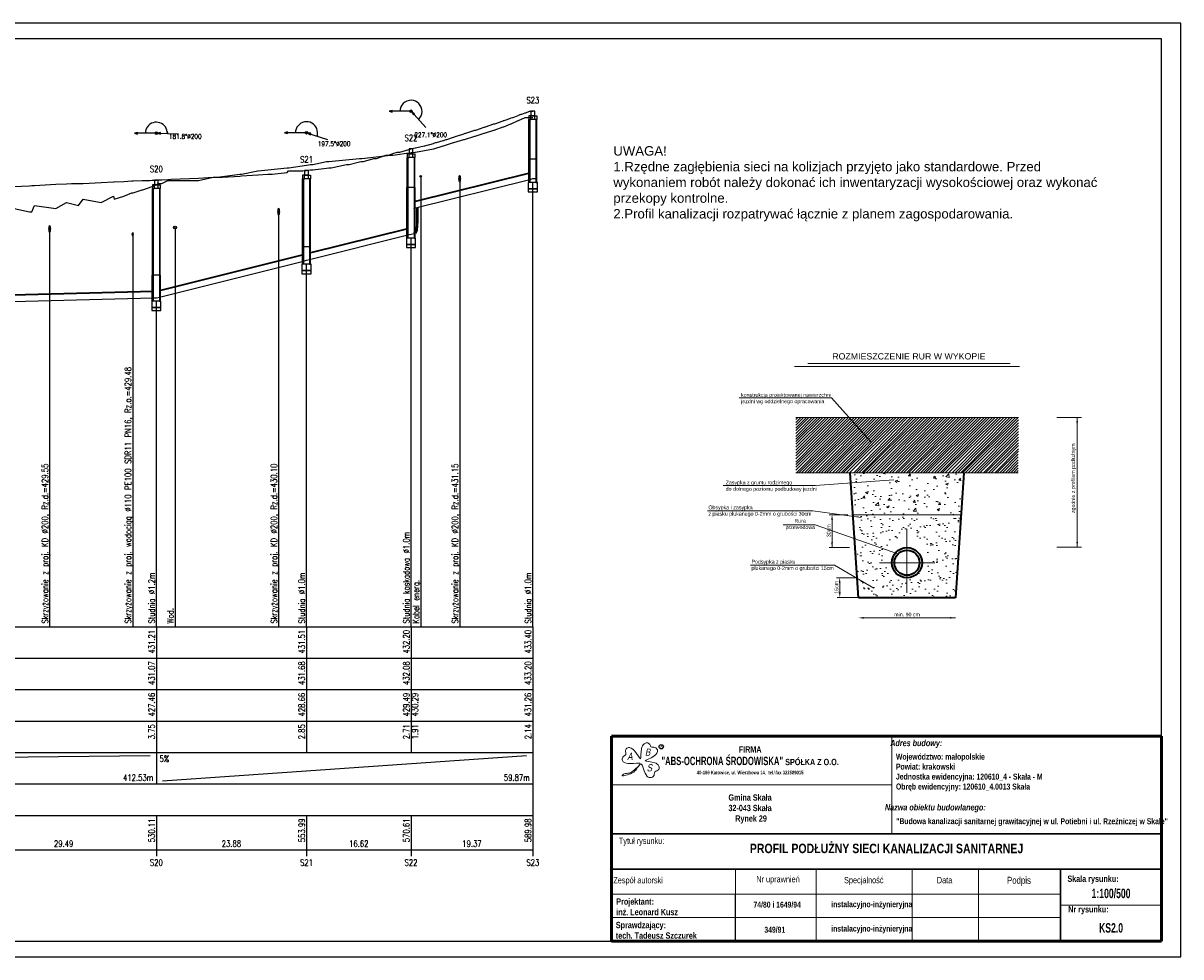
# Model space of a CAD drawing. Extents: x 0 to 1520, y -5 to 292.
# Tile 4 of 4: x 1152 to 1520, y -5 to 292. Entities that reach past the tile are written whole.
import ezdxf
from ezdxf.enums import TextEntityAlignment as Align

# ---------------------------------------------------------------- set-up
doc = ezdxf.new("R2010")
doc.units = 0
doc.header["$LTSCALE"] = 0.1
doc.header["$MEASUREMENT"] = 0
doc.layers.get('0').update_dxf_attribs({"color": 8, "linetype": 'CONTINUOUS'})
for name, color, linetype, lineweight in [('$Wymiarowanie', 7, 'CONTINUOUS', 9), ('KRESKOWA', 6, 'CONTINUOUS', 13), ('Level 1', 7, 'CONTINUOUS', 0), ('napisy', 150, 'CONTINUOUS', 35)]:
    doc.layers.add(name, color=color, linetype=linetype, lineweight=lineweight)
for name, color, linetype in [('Armatura', 7, 'CONTINUOUS'), ('Cienka', 2, 'CONTINUOUS'), ('Gruba', 7, 'CONTINUOUS'), ('Liczby', 7, 'CONTINUOUS'), ('Linie_opisowe', 7, 'CONTINUOUS'), ('Linie_tabeli', 7, 'CONTINUOUS'), ('Odcinki', 7, 'CONTINUOUS'), ('Opis_PZ', 7, 'CONTINUOUS'), ('Opis_skrz', 1, 'CONTINUOUS'), ('Opis_uzbr_n', 7, 'CONTINUOUS'), ('Osie', 7, 'CONTINUOUS'), ('PDF _04. Kreskowania', 7, 'CONTINUOUS'), ('PDF _Tekst', 7, 'CONTINUOUS'), ('Teren_istn', 3, 'CONTINUOUS'), ('Teren_proj', 2, 'CONTINUOUS'), ('Uzbr_podz', 7, 'CONTINUOUS'), ('warstwa_nr_0', 8, 'CONTINUOUS'), ('Wezly', 7, 'CONTINUOUS'), ('Wymiary', 7, 'CONTINUOUS')]:
    doc.layers.add(name, color=color, linetype=linetype)
doc.styles.add('10_Arrial Narrow', font='ARIALNB.TTF', dxfattribs={"width": 0.8})
doc.styles.add('arial', font='arial.ttf', dxfattribs={"width": 0.8, "oblique": 12, "height": 1.5})
doc.styles.add('PDF Arial', font='arial.ttf')
doc.styles.get("Standard").update_dxf_attribs({"font": 'txt.shx'})

msp = doc.modelspace()

# ---------------------------------------------------------------- hatches: boundary and pattern name
at = {"layer": 'Level 1', "lineweight": 13}
h = msp.add_hatch(dxfattribs=at)
h.set_pattern_fill('AR-CONC', color=256, scale=0.044, style=0)
h.set_pattern_definition([(50, (-13719.2695, -1892.541), (8.0161254, -0.7013198), [0.8382, -9.2202]), (355, (-13719.2695, -1892.541), (-1.5506843, 8.4064923), [0.67056, -7.37616]), (100.451, (-13718.6015, -1892.599), (6.46547, 7.7051343), [0.71236, -7.83596]), (46.1842, (-13719.269, -1890.305), (11.927478, -1.8498624), [1.2573, -13.8303]), (96.6356, (-13718.276, -1890.46), (10.445786, 10.8867245), [1.06854, -11.75394]), (351.184, (-13719.27, -1890.305), (10.445803, 10.886705), [1.00584, -11.06424]), (21, (-13718.152, -1890.864), (6.6710547, -4.4996828), [0.8382, -9.2202]), (326, (-13718.152, -1890.864), (2.7192892, 8.1042705), [0.67056, -7.37616]), (71.4514, (-13717.596, -1891.239), (9.3903256, 3.6046057), [0.71236, -7.83596]), (37.5, (-13719.2695, -1892.5407), (0.13589854, 3.7204217), [0, -7.286752, 0, -7.48792, 0, -7.4041]), (7.5, (-13719.2695, -1892.5407), (2.9400652, 4.4079453), [0, -4.269232, 0, -7.119112, 0, -2.82194]), (327.5, (-13721.7617, -1892.5407), (5.9659862, -0.25206474), [0, -2.794, 0, -8.71728, 0, -11.56716]), (317.5, (-13722.8793, -1892.5407), (6.517684, 1.1187656), [0, -3.6322, 0, -5.789168, 0, -8.21436])])
h.paths.add_polyline_path([(1450.96, 149.01), (1414.86, 149.01), (1415.42, 140.07), (1424.35, 135.59), (1450.06, 135.59)])
h.paths.add_polyline_path([(1415.42, 140.07), (1415.72, 135.59), (1424.35, 135.59)], flags=17)
h = msp.add_hatch(dxfattribs=at)
h.set_pattern_fill('AR-SAND', color=256, scale=0.088, style=0)
h.set_pattern_definition([(37.5, (-13719.2695, -1892.5407), (-0.14080275, 4.3068365), [0, -3.397504, 0, -3.79984, 0, -3.6322]), (7.5, (-13719.2695, -1892.5407), (3.9558049, 6.3080609), [0, -1.832864, 0, -3.062224, 0, -1.17348]), (327.5, (-13722.0188, -1892.5407), (6.9607329, 0.0126472), [0, -1.1176, 0, -4.02336, 0, -5.25272]), (317.5, (-13722.019, -1892.5407), (6.7192968, 1.961778), [0, -0.5588, 0, -2.637536, 0, -3.01752])])
h.paths.add_polyline_path([(1450.06, 135.59), (1424.35, 135.59), (1432.44, 131.53, -0.809755), (1433.38, 131.33, -1), (1432.4, 131.33, -0.105122), (1432.44, 131.53), (1424.35, 135.59), (1415.72, 135.59), (1417.49, 109.23), (1448.29, 109.23)])
h.paths.add_polyline_path([(1426.29, 122.43, -1), (1439.49, 122.43, -1)], flags=16)

# ---------------------------------------------------------------- linework, layer by layer
at = {"layer": '$Wymiarowanie', "color": 7, "lineweight": 50}
for points in [[(1338.89, 65.22), (1513.89, 65.22)], [(1338.89, 65.22), (1338.89, 0)], [(1513.89, 65.22), (1513.89, 0)], [(1338.89, 0), (1513.89, 0)]]:
    msp.add_lwpolyline(points, dxfattribs=at)
at = {"color": 7, "lineweight": 13}
for p, q in [((1428.06, 34.13), (1428.06, 65.22)), ((1378.4, 22.94), (1378.4, 0)), ((1404, 22.94), (1404, 0)), ((1434.55, 22.94), (1434.55, 0)), ((1455.65, 22.94), (1455.65, 0)), ((1338.89, 14.96), (1481.71, 14.96)), ((1338.89, 7.48), (1481.71, 7.48))]:
    msp.add_line(p, q, dxfattribs=at)
at = {"color": 7, "lineweight": 30}
for p, q in [((1513.89, 34.13), (1338.89, 34.13)), ((1338.89, 22.94), (1513.89, 22.94)), ((1481.71, 22.94), (1481.71, 0))]:
    msp.add_line(p, q, dxfattribs=at)
at = {"color": 7, "lineweight": 13, "flags": 128}
for points in [[(1428.06, 49.67), (1338.89, 49.67)], [(1481.71, 11.47), (1513.89, 11.47)]]:
    msp.add_lwpolyline(points, dxfattribs=at)
at = {"linetype": 'Continuous', "flags": 128}
for points in [[(1378.4, 7.48), (1378.4, 14.96)], [(1378.4, 0), (1378.4, 7.48)]]:
    msp.add_lwpolyline(points, dxfattribs=at)
at = {"color": 7}
msp.add_circle((1354.75, 61.83), 0.7, dxfattribs=at)
msp.add_circle((1354.75, 61.83), 0.7, dxfattribs=at)
at = {"color": 7, "lineweight": 13}
msp.add_open_spline([(1347.69, 56.65), (1346.49, 56.63), (1344.85, 56.24), (1342.15, 56.96), (1342.3, 58.78), (1343.87, 59.2), (1343.11, 60.62), (1344.02, 61.67), (1346.39, 61.39), (1348.66, 55.71), (1348.07, 61), (1349, 62.62), (1350.23, 63.28), (1351.16, 62.7), (1351.38, 61.49), (1352.74, 61.86), (1353.99, 60.54), (1352.52, 58.42), (1347.91, 57.09), (1352.5, 57.15), (1354.01, 56.01), (1354.2, 54.28), (1352.32, 54.11), (1352.65, 52.41), (1351.38, 51.9), (1349.13, 52.51), (1348.9, 58.13), (1346.67, 54.22), (1345.38, 53.24), (1341.55, 52.16), (1343.15, 53.45), (1344.79, 53.28), (1346.05, 54.38), (1348.6, 56.66), (1347.72, 56.65), (1347.69, 56.65)], degree=3, knots=[0, 0, 0, 0, 3.536849, 5.563992, 6.687271, 7.941058, 9.171284, 10.29251, 11.371105, 15.885871, 19.043642, 20.867152, 21.780287, 22.814481, 23.638561, 24.927271, 25.986525, 28.253318, 31.417031, 34.468837, 36.184886, 37.220861, 38.690915, 40.135433, 40.994369, 42.271498, 46.719303, 49.009957, 51.237781, 53.897775, 54.452851, 56.287415, 58.396681, 60.900147, 60.976994, 60.976994, 60.976994, 60.976994], dxfattribs=at)
at = {"layer": 'Armatura'}
for p, q in [((1277.01, 228.37), (1277.37, 228.37)), ((1276.74, 227.02), (1276.74, 225.22))]:
    msp.add_line(p, q, dxfattribs=at)
for points in [[(1277.04, 228.37), (1277.04, 233.31), (1277.03, 233.31), (1277.03, 228.37)], [(1277.34, 228.37), (1277.34, 233.31), (1277.36, 233.31), (1277.36, 228.37)], [(1276.14, 226.87), (1276.74, 226.87), (1276.74, 226.95), (1276.14, 226.95)], [(1276.14, 225.37), (1276.74, 225.37), (1276.74, 225.3), (1276.14, 225.3)]]:
    msp.add_lwpolyline(points, close=True, dxfattribs=at)
for points in [[(1276.74, 226.87), (1276.79, 226.89), (1276.83, 226.95), (1276.88, 227.04), (1276.92, 227.16), (1276.95, 227.31), (1276.98, 227.49), (1277.01, 227.69), (1277.03, 227.91), (1277.04, 228.14), (1277.04, 228.37)], [(1276.74, 226.95), (1276.79, 226.96), (1276.83, 227.02), (1276.87, 227.1), (1276.91, 227.22), (1276.94, 227.36), (1276.97, 227.53), (1276.99, 227.72), (1277.01, 227.93), (1277.02, 228.15), (1277.03, 228.37)], [(1276.74, 225.37), (1276.83, 225.41), (1276.93, 225.52), (1277.01, 225.7), (1277.09, 225.94), (1277.17, 226.25), (1277.23, 226.61), (1277.28, 227.01), (1277.31, 227.44), (1277.33, 227.9), (1277.34, 228.37)], [(1276.74, 225.3), (1276.84, 225.33), (1276.93, 225.45), (1277.02, 225.63), (1277.1, 225.88), (1277.18, 226.2), (1277.24, 226.56), (1277.29, 226.98), (1277.33, 227.42), (1277.35, 227.89), (1277.36, 228.37)]]:
    msp.add_lwpolyline(points, dxfattribs=at)
at = {"layer": 'Cienka', "color": 0, "linetype": 'Continuous', "lineweight": 0}
for p, q in [((1379.53, 172.84), (1408.91, 172.84)), ((1408.91, 172.84), (1421.49, 158.76)), ((1374.44, 144.9), (1403.72, 144.9)), ((1403.72, 144.9), (1428.66, 146.75)), ((1402.97, 136.9), (1418.27, 134.73)), ((1403.65, 132.45), (1430.31, 123.13)), ((1409.82, 119.61), (1422.39, 112.26))]:
    msp.add_line(p, q, dxfattribs=at)
at = {"layer": 'Cienka', "color": 0, "lineweight": 0}
for p, q in [((1480.6, 166.57), (1488.36, 166.57)), ((1460.64, 149.01), (1462.56, 149.01)), ((1408.1, 135.63), (1414.03, 135.63)), ((1409.06, 133.98), (1409.06, 125.18)), ((1480.6, 125.32), (1488.36, 125.32)), ((1408.19, 125.18), (1414.61, 125.18)), ((1410.52, 115.57), (1416.45, 115.57)), ((1411.52, 114.18), (1411.52, 110.94)), ((1410.65, 109.29), (1417.07, 109.29))]:
    msp.add_line(p, q, dxfattribs=at)
at = {"layer": 'Cienka', "color": 0}
for points in [[(1486.75, 164.92), (1487.3, 164.92), (1487.02, 166.57)], [(1408.79, 133.98), (1409.34, 133.98), (1409.06, 135.63)], [(1408.79, 126.83), (1409.34, 126.83), (1409.06, 125.18)], [(1486.75, 126.97), (1487.3, 126.97), (1487.02, 125.32)], [(1411.21, 113.92), (1411.76, 113.92), (1411.48, 115.57)], [(1411.25, 110.94), (1411.8, 110.94), (1411.52, 109.29)]]:
    msp.add_solid(points, dxfattribs=at)
at = {"layer": 'Gruba', "color": 0, "lineweight": 35}
for p, q in [((1417.49, 109.23), (1414.82, 149.01)), ((1450.96, 149.01), (1448.29, 109.23)), ((1448.29, 109.23), (1417.49, 109.23))]:
    msp.add_line(p, q, dxfattribs=at)
for radius in [4.8, 4]:
    msp.add_circle((1432.89, 120.37), radius, dxfattribs=at)
at = {"layer": 'KRESKOWA', "color": 0}
for p, q in [((1397.12, 182.77), (1468.66, 182.77)), ((1401.32, 183.78), (1465.68, 183.78)), ((1450.06, 135.59), (1415.72, 135.59))]:
    msp.add_line(p, q, dxfattribs=at)
at = {"layer": 'Level 1', "color": 0, "lineweight": 13}
for points in [[(1397.55, 166.57), (1468.41, 166.57)], [(1397.55, 149.01), (1468.23, 149.01)]]:
    msp.add_lwpolyline(points, dxfattribs=at)
at = {"layer": 'Linie_opisowe'}
for p, q in [((1278.22, 243.29), (1278.22, 100)), ((1290.62, 241.49), (1290.62, 100)), ((1233.04, 231), (1233.04, 100)), ((1160.2, 225.53), (1160.2, 100)), ((1186.61, 224.84), (1186.61, 100)), ((1200.11, 227), (1200.11, 100))]:
    msp.add_line(p, q, dxfattribs=at)
at = {"layer": 'Linie_tabeli'}
for p, q in [((133.92, 100), (1313.89, 100)), ((1194.14, 100), (1194.14, 90)), ((1241.9, 100), (1241.9, 90)), ((1275.14, 100), (1275.14, 90)), ((1313.89, 100), (1313.89, 90)), ((1313.89, 100), (1313.89, 29)), ((133.92, 90), (1313.89, 90)), ((1194.14, 90), (1194.14, 60)), ((1241.9, 90), (1241.9, 60)), ((1275.14, 90), (1275.14, 60)), ((1313.89, 90), (1313.89, 60)), ((133.92, 80), (1313.89, 80)), ((133.92, 70), (1313.89, 70)), ((133.92, 60), (1313.89, 60)), ((371.08, 51), (1192.14, 59)), ((1194.14, 60), (1194.14, 50)), ((1196.14, 51), (1311.89, 59)), ((1313.89, 60), (1313.89, 50)), ((133.92, 50), (1313.89, 50)), ((1313.89, 50), (1313.89, 40)), ((133.92, 40), (1313.89, 40)), ((1194.14, 40), (1194.14, 27)), ((1241.9, 40), (1241.9, 27)), ((1275.14, 40), (1275.14, 27)), ((1313.89, 40), (1313.89, 27)), ((133.92, 29), (1313.89, 29))]:
    msp.add_line(p, q, dxfattribs=at)
msp.add_lwpolyline([(25, 0), (1513.89, 0), (1513.89, 287), (25, 287)], close=True, dxfattribs=at)
for points in [[(1313.89, 100), (1313.89, 241.31)], [(1275.14, 100), (1275.14, 223.62)], [(1241.9, 100), (1241.9, 215.31)], [(1194.14, 100), (1194.14, 203.6)]]:
    msp.add_lwpolyline(points, dxfattribs=at)
at = {"layer": 'Odcinki'}
for points in [[(1276.14, 235.12), (1312.89, 244.31), (1312.89, 244.41), (1276.14, 235.22)], [(1276.14, 233.12), (1312.89, 242.31), (1312.89, 242.21), (1276.14, 233.02)], [(1242.9, 218.81), (1274.14, 226.62), (1274.14, 226.72), (1242.9, 218.91)], [(1242.9, 216.81), (1274.14, 224.62), (1274.14, 224.52), (1242.9, 216.71)], [(1195.14, 206.87), (1240.9, 218.31), (1240.9, 218.41), (1195.14, 206.97)], [(1195.14, 204.87), (1240.9, 216.31), (1240.9, 216.21), (1195.14, 204.77)], [(1136.16, 205.17), (1193.14, 206.6), (1193.14, 206.7), (1136.16, 205.27)], [(1136.16, 203.17), (1193.14, 204.6), (1193.14, 204.5), (1136.16, 203.07)]]:
    msp.add_lwpolyline(points, close=True, dxfattribs=at)
at = {"layer": 'Osie', "color": 0, "lineweight": 9, "ltscale": 0.5}
for p, q in [((1432.89, 131.19), (1432.89, 111.45)), ((1432.89, 125.48), (1432.89, 110.81)), ((1441.8, 120.37), (1424.19, 120.37)), ((1440.23, 120.37), (1425.55, 120.37))]:
    msp.add_line(p, q, dxfattribs=at)
at = {"layer": 'PDF _04. Kreskowania', "lineweight": 13}
for points in [[(1397.53, 152.39), (1411.57, 166.57)], [(1397.55, 162.38), (1401.69, 166.57)], [(1397.55, 161.47), (1402.59, 166.57)], [(1397.55, 160.57), (1403.49, 166.57)], [(1397.55, 159.66), (1404.39, 166.57)], [(1397.55, 158.93), (1405.27, 166.57)], [(1397.55, 158.04), (1406.17, 166.57)], [(1397.55, 157.15), (1407.06, 166.57)], [(1397.55, 156.14), (1407.98, 166.57)], [(1397.55, 155.24), (1408.87, 166.57)], [(1397.55, 154.35), (1409.77, 166.57)], [(1397.55, 153.45), (1410.67, 166.57)], [(1397.55, 151.65), (1412.46, 166.57)], [(1397.55, 150.76), (1413.36, 166.57)], [(1397.55, 149.86), (1414.26, 166.57)], [(1397.55, 165.91), (1398.2, 166.57)], [(1397.55, 165), (1399.1, 166.57)], [(1397.55, 164.09), (1400, 166.57)], [(1397.55, 163.19), (1400.9, 166.57)], [(1397.79, 149.01), (1415.17, 166.57)], [(1398.49, 149.01), (1416.05, 166.57)], [(1399.39, 149.01), (1416.95, 166.57)], [(1400.29, 149.01), (1417.85, 166.57)], [(1401.18, 149.01), (1418.75, 166.57)], [(1401.9, 149.01), (1419.64, 166.57)], [(1402.79, 149.01), (1420.54, 166.57)], [(1403.88, 149.01), (1421.44, 166.57)], [(1404.75, 149.01), (1422.32, 166.57)], [(1405.65, 149.01), (1423.21, 166.57)], [(1406.55, 149.01), (1424.11, 166.57)], [(1407.26, 149.01), (1425.01, 166.57)], [(1408.16, 149.01), (1425.9, 166.57)], [(1409.24, 149.01), (1426.8, 166.57)], [(1410.12, 149.01), (1427.68, 166.57)], [(1411.02, 149.01), (1428.58, 166.57)], [(1411.92, 149.01), (1429.48, 166.57)], [(1412.62, 149.01), (1430.37, 166.57)], [(1413.52, 149.01), (1431.27, 166.57)], [(1414.61, 149.01), (1432.17, 166.57)], [(1416, 149.01), (1433.1, 166.57)], [(1416.71, 149.01), (1434.09, 166.57)], [(1417.6, 149.01), (1434.98, 166.57)], [(1418.5, 149.01), (1435.88, 166.57)], [(1419.03, 149.01), (1436.78, 166.57)], [(1419.93, 149.01), (1437.67, 166.57)], [(1420.82, 149.01), (1438.57, 166.57)], [(1421.92, 149.01), (1439.48, 166.57)], [(1422.81, 149.01), (1440.38, 166.57)], [(1423.71, 149.01), (1441.27, 166.57)], [(1424.61, 149.01), (1442.17, 166.57)], [(1425.68, 149.01), (1443.06, 166.57)], [(1426.4, 149.01), (1443.97, 166.57)], [(1427.3, 149.01), (1444.86, 166.57)], [(1428.2, 149.01), (1445.76, 166.57)], [(1429.29, 149.01), (1446.67, 166.57)], [(1429.99, 149.01), (1447.56, 166.57)], [(1430.89, 149.01), (1448.45, 166.57)], [(1431.79, 149.01), (1449.35, 166.57)], [(1432.69, 149.01), (1450.25, 166.57)], [(1433.4, 149.01), (1451.15, 166.57)], [(1434.3, 149.01), (1452.05, 166.57)], [(1435.38, 149.01), (1452.94, 166.57)], [(1436.26, 149.01), (1453.82, 166.57)], [(1437.15, 149.01), (1454.72, 166.57)], [(1438.05, 149.01), (1455.61, 166.57)], [(1438.77, 149.01), (1456.51, 166.57)], [(1439.66, 149.01), (1457.41, 166.57)]]:
    msp.add_lwpolyline(points, dxfattribs=at)
at = {"layer": 'PDF _04. Kreskowania', "color": 0, "lineweight": 13}
for points in [[(1440.74, 149.01), (1458.31, 166.57)], [(1441.62, 149.01), (1459.18, 166.57)], [(1442.52, 149.01), (1460.08, 166.57)], [(1443.42, 149.01), (1460.98, 166.57)], [(1444.13, 149.01), (1461.88, 166.57)], [(1445.03, 149.01), (1462.77, 166.57)], [(1446.11, 149.01), (1463.67, 166.57)], [(1447.3, 149.01), (1464.69, 166.57)], [(1448.2, 149.01), (1465.58, 166.57)], [(1449.1, 149.01), (1466.48, 166.57)], [(1450, 149.01), (1467.38, 166.57)], [(1450.54, 149.01), (1468.28, 166.57)], [(1451.43, 149.01), (1468.41, 165.8)], [(1452.33, 149.01), (1468.4, 164.91)], [(1453.42, 149.01), (1468.39, 163.98)], [(1454.32, 149.01), (1468.38, 163.07)], [(1455.21, 149.01), (1468.37, 162.16)], [(1456.11, 149.01), (1468.36, 161.26)], [(1457.18, 149.01), (1468.35, 160.29)], [(1457.91, 149.01), (1468.34, 159.44)], [(1458.8, 149.01), (1468.33, 158.54)], [(1459.7, 149.01), (1468.32, 157.63)], [(1460.79, 149.01), (1468.31, 156.61)], [(1461.5, 149.01), (1468.31, 155.82)], [(1462.39, 149.01), (1468.3, 154.91)], [(1463.29, 149.01), (1468.29, 154)], [(1464.19, 149.01), (1468.23, 153.05)], [(1465.04, 149.01), (1468.27, 152.24)], [(1465.88, 149.01), (1468.26, 151.38)], [(1466.73, 149.01), (1468.25, 150.53)], [(1467.58, 149.01), (1468.24, 149.67)]]:
    msp.add_lwpolyline(points, dxfattribs=at)
at = {"layer": 'PDF _Tekst', "lineweight": 0}
for p, q in [((1487.02, 166.57), (1487.02, 125.29)), ((1369.47, 136.9), (1402.97, 136.9)), ((1393.47, 132.45), (1403.65, 132.45)), ((1383.08, 119.61), (1409.82, 119.61))]:
    msp.add_line(p, q, dxfattribs=at)
at = {"layer": 'PDF _Tekst', "color": 0, "lineweight": 0}
msp.add_line((1448.29, 102.83), (1419.14, 102.83), dxfattribs=at)
at = {"layer": 'PDF _Tekst', "color": 0}
for points in [[(1419.14, 103.11), (1419.14, 102.56), (1417.49, 102.83)], [(1446.64, 103.11), (1446.64, 102.56), (1448.29, 102.83)]]:
    msp.add_solid(points, dxfattribs=at)
at = {"layer": 'Teren_istn'}
msp.add_lwpolyline([(1144.52, 234), (1153.76, 232), (1154.53, 232), (1155.41, 234), (1162.13, 233), (1165.6, 235), (1169.39, 234), (1170.81, 236), (1176.61, 235), (1180.5, 237), (1180.77, 236), (1183.81, 237), (1186.32, 238), (1186.81, 238), (1189.66, 239), (1189.82, 239), (1192.82, 240), (1192.85, 240), (1194.14, 240.7), (1194.69, 241), (1195.86, 241), (1197.83, 242), (1198.9, 242), (1207.57, 242), (1212.2, 243), (1213.56, 243), (1220.68, 244), (1221.23, 244), (1226.42, 245), (1226.49, 245), (1235.7, 246), (1236.27, 246), (1241.9, 246.81), (1243.19, 247), (1243.88, 247), (1248.21, 248), (1248.97, 248), (1258.71, 249), (1259.49, 249), (1268.63, 250), (1269.37, 250), (1275.14, 250.81), (1276.51, 251), (1276.61, 251), (1282.24, 252), (1282.4, 252), (1285.33, 253), (1285.48, 253), (1288.62, 254), (1288.78, 254), (1291.99, 255), (1292.13, 255), (1295.39, 256), (1295.53, 256), (1298.38, 257), (1298.51, 257), (1301.5, 258), (1301.62, 258), (1304.5, 259), (1304.66, 259), (1306.85, 260), (1307.03, 260), (1309.17, 261), (1309.34, 261), (1311.47, 262), (1311.64, 262), (1313.89, 262)], dxfattribs=at)
at = {"layer": 'Teren_proj'}
msp.add_lwpolyline([(1148.73, 240), (1153.76, 240.27), (1154.53, 240.31), (1155.41, 240.36), (1162.13, 240.73), (1165.6, 240.92), (1167.14, 241), (1169.39, 241), (1170.41, 241), (1170.81, 241.02), (1176.61, 241.31), (1180.5, 241.51), (1180.77, 241.52), (1183.81, 241.68), (1186.32, 241.8), (1186.81, 241.83), (1189.66, 241.97), (1189.82, 241.98), (1190.22, 242), (1192.09, 242), (1192.82, 242.03), (1192.85, 242.04), (1194.14, 242.1), (1194.69, 242.12), (1195.86, 242.18), (1197.83, 242.27), (1198.9, 242.33), (1207.57, 242.74), (1212.2, 242.96), (1212.99, 243), (1215.18, 243), (1220.68, 243.38), (1221.23, 243.42), (1226.42, 243.78), (1226.49, 243.78), (1229.64, 244), (1231.01, 244), (1235.7, 244.5), (1236.18, 245), (1236.27, 245), (1239.55, 245), (1240.74, 245), (1241.9, 245.14), (1243.19, 245.3), (1243.88, 245.38), (1248.21, 245.91), (1248.95, 246), (1248.97, 246), (1249.75, 246), (1254.66, 247), (1255.46, 247), (1258.71, 247.86), (1259.26, 248), (1259.49, 248), (1260.06, 248), (1263.32, 249), (1264.12, 249), (1267.1, 250), (1267.9, 250), (1268.63, 250.25), (1269.37, 250.51), (1270.78, 251), (1271.57, 251), (1275.14, 251.98), (1275.22, 252), (1276.51, 252.31), (1276.61, 252.34), (1279.35, 253), (1279.51, 253), (1282.24, 253.77), (1282.4, 253.82), (1283.04, 254), (1283.21, 254), (1285.33, 254.67), (1285.48, 254.72), (1286.36, 255), (1286.53, 255), (1288.62, 255.72), (1288.78, 255.77), (1289.45, 256), (1289.62, 256), (1291.99, 256.84), (1292.13, 256.89), (1292.45, 257), (1292.62, 257), (1295.39, 257.93), (1295.53, 257.97), (1295.61, 258), (1295.78, 258), (1298.38, 258.89), (1298.51, 258.94), (1298.68, 259), (1298.86, 259), (1301.5, 259.94), (1301.62, 259.98), (1301.67, 260), (1301.84, 260), (1304.5, 260.97), (1304.57, 261), (1304.66, 261), (1304.75, 261), (1306.85, 261.79), (1307.03, 261.86), (1307.41, 262), (1307.58, 262), (1309.17, 262.61), (1309.34, 262.68), (1310.17, 263), (1310.35, 263), (1311.47, 263.44), (1311.64, 263.51), (1312.87, 264), (1313.05, 264), (1313.89, 264)], dxfattribs=at)
at = {"layer": 'Uzbr_podz'}
for centre, radius in [((1278.22, 243.29), 0.25), ((1200.11, 227), 0.472), ((1200.11, 227), 0.45)]:
    msp.add_circle(centre, radius, dxfattribs=at)
for centre, major_axis in [((1290.62, 242.49), (0, -1.1)), ((1290.62, 242.49), (0, -1)), ((1233.04, 232), (0, -1.1)), ((1233.04, 232), (0, -1)), ((1160.2, 226.53), (0, -1.1)), ((1160.2, 226.53), (0, -1)), ((1186.61, 224.84), (0, -0.55)), ((1186.61, 224.84), (0, -0.524))]:
    msp.add_ellipse(centre, major_axis=major_axis, ratio=0.2, dxfattribs=at)
at = {"layer": 'warstwa_nr_0'}
msp.add_lwpolyline([(0, -5), (1520, -5), (1520, 292), (0, 292)], close=True, dxfattribs=at)
at = {"layer": 'Wezly'}
for p, q in [((1314.49, 262.5), (1313.29, 262.5)), ((1314.49, 261.3), (1313.29, 261.3)), ((1275.74, 250.48), (1274.54, 250.48)), ((1275.74, 249.28), (1274.54, 249.28)), ((1315.01, 248.7), (1312.77, 248.7)), ((1242.5, 243.64), (1241.3, 243.64)), ((1194.74, 240.6), (1193.54, 240.6)), ((1194.74, 239.4), (1193.54, 239.4)), ((1242.5, 242.44), (1241.3, 242.44)), ((1276.26, 239.68), (1274.02, 239.68)), ((1243.02, 220.84), (1240.78, 220.84)), ((1195.26, 211.8), (1193.02, 211.8))]:
    msp.add_line(p, q, dxfattribs=at)
for points in [[(1313.29, 262.5), (1312.64, 262.5), (1312.64, 261.3), (1313.29, 261.3)], [(1313.27, 262.5), (1314.51, 262.5), (1314.51, 264), (1313.27, 264)], [(1314.49, 262.5), (1315.14, 262.5), (1315.14, 261.3), (1314.49, 261.3)], [(1312.89, 248.7), (1312.64, 248.7), (1312.64, 261.3), (1312.89, 261.3)], [(1314.89, 248.7), (1315.14, 248.7), (1315.14, 261.3), (1314.89, 261.3)], [(1274.54, 250.48), (1273.89, 250.48), (1273.89, 249.28), (1274.54, 249.28)], [(1274.52, 250.48), (1275.76, 250.48), (1275.76, 251.98), (1274.52, 251.98)], [(1275.74, 250.48), (1276.39, 250.48), (1276.39, 249.28), (1275.74, 249.28)], [(1274.14, 239.68), (1273.89, 239.68), (1273.89, 249.28), (1274.14, 249.28)], [(1276.14, 239.68), (1276.39, 239.68), (1276.39, 249.28), (1276.14, 249.28)], [(1312.89, 241.31), (1312.57, 241.31), (1312.57, 248.7), (1312.89, 248.7)], [(1314.89, 241.31), (1315.21, 241.31), (1315.21, 248.7), (1314.89, 248.7)], [(1241.3, 243.64), (1240.65, 243.64), (1240.65, 242.44), (1241.3, 242.44)], [(1241.28, 243.64), (1242.53, 243.64), (1242.53, 245.14), (1241.28, 245.14)], [(1242.5, 243.64), (1243.15, 243.64), (1243.15, 242.44), (1242.5, 242.44)], [(1193.54, 240.6), (1192.89, 240.6), (1192.89, 239.4), (1193.54, 239.4)], [(1193.14, 211.8), (1192.89, 211.8), (1192.89, 239.4), (1193.14, 239.4)], [(1193.52, 240.6), (1194.76, 240.6), (1194.76, 242.1), (1193.52, 242.1)], [(1194.74, 240.6), (1195.39, 240.6), (1195.39, 239.4), (1194.74, 239.4)], [(1195.14, 211.8), (1195.39, 211.8), (1195.39, 239.4), (1195.14, 239.4)], [(1240.9, 220.84), (1240.65, 220.84), (1240.65, 242.44), (1240.9, 242.44)], [(1242.9, 220.84), (1243.15, 220.84), (1243.15, 242.44), (1242.9, 242.44)], [(1274.14, 223.62), (1273.82, 223.62), (1273.82, 239.68), (1274.14, 239.68)], [(1276.14, 223.62), (1276.46, 223.62), (1276.46, 239.68), (1276.14, 239.68)], [(1312.45, 239.31), (1315.33, 239.31), (1315.33, 241.31), (1312.45, 241.31)], [(1313.89, 241.31), (1312.89, 241.31), (1312.89, 242.31), (1313.89, 242.56), (1314.89, 242.56), (1314.89, 241.31)], [(1312.45, 238.31), (1315.33, 238.31), (1315.33, 239.31), (1312.45, 239.31)], [(1275.14, 223.62), (1274.14, 223.62), (1274.14, 224.62), (1275.14, 224.87), (1276.14, 225.12), (1276.14, 223.62)], [(1273.7, 221.62), (1276.58, 221.62), (1276.58, 223.62), (1273.7, 223.62)], [(1273.7, 220.62), (1276.58, 220.62), (1276.58, 221.62), (1273.7, 221.62)], [(1240.9, 215.31), (1240.58, 215.31), (1240.58, 220.84), (1240.9, 220.84)], [(1242.9, 215.31), (1243.22, 215.31), (1243.22, 220.84), (1242.9, 220.84)], [(1240.46, 213.31), (1243.34, 213.31), (1243.34, 215.31), (1240.46, 215.31)], [(1241.9, 215.31), (1240.9, 215.31), (1240.9, 216.31), (1241.9, 216.56), (1242.9, 216.81), (1242.9, 215.31)], [(1193.14, 203.6), (1192.82, 203.6), (1192.82, 211.8), (1193.14, 211.8)], [(1195.14, 203.6), (1195.46, 203.6), (1195.46, 211.8), (1195.14, 211.8)], [(1240.46, 212.31), (1243.34, 212.31), (1243.34, 213.31), (1240.46, 213.31)], [(1192.7, 201.6), (1195.58, 201.6), (1195.58, 203.6), (1192.7, 203.6)], [(1194.14, 203.6), (1193.14, 203.6), (1193.14, 204.6), (1194.14, 204.62), (1195.14, 204.87), (1195.14, 203.6)], [(1192.7, 200.6), (1195.58, 200.6), (1195.58, 201.6), (1192.7, 201.6)]]:
    msp.add_lwpolyline(points, close=True, dxfattribs=at)
at = {"layer": 'Wymiary'}
for p, q in [((1275.14, 263.98), (1268.14, 263.98)), ((1275.14, 263.98), (1279.9, 258.85)), ((1194.14, 257), (1187.14, 257)), ((1194.14, 257), (1201.14, 256.79)), ((1241.9, 257.14), (1234.9, 257.14)), ((1241.9, 257.14), (1248.58, 255.04))]:
    msp.add_line(p, q, dxfattribs=at)
for points in [[(1277.52, 261.41), (1277.98, 261.93), (1278.33, 262.53), (1278.55, 263.19), (1278.64, 263.87), (1278.59, 264.56), (1278.41, 265.23), (1278.1, 265.85), (1277.67, 266.4), (1277.14, 266.85), (1276.54, 267.19), (1275.88, 267.4), (1275.19, 267.48), (1274.5, 267.42), (1273.84, 267.23), (1273.22, 266.91), (1272.68, 266.47), (1272.24, 265.94), (1271.91, 265.33), (1271.71, 264.67), (1271.64, 263.98)], [(1197.64, 256.89), (1197.61, 257.45), (1197.5, 257.99), (1197.3, 258.51), (1197.02, 258.99), (1196.67, 259.42), (1196.26, 259.79), (1195.79, 260.09), (1195.28, 260.31), (1194.75, 260.45), (1194.19, 260.5), (1193.64, 260.46), (1193.1, 260.34), (1192.58, 260.14), (1192.11, 259.85), (1191.68, 259.49), (1191.32, 259.07), (1191.03, 258.6), (1190.81, 258.09), (1190.68, 257.55), (1190.64, 257)], [(1245.24, 256.09), (1245.37, 256.68), (1245.4, 257.28), (1245.32, 257.88), (1245.15, 258.45), (1244.88, 258.99), (1244.51, 259.47), (1244.08, 259.89), (1243.57, 260.22), (1243.02, 260.46), (1242.44, 260.6), (1241.83, 260.64), (1241.23, 260.58), (1240.66, 260.41), (1240.11, 260.15), (1239.62, 259.8), (1239.2, 259.37), (1238.86, 258.87), (1238.61, 258.32), (1238.45, 257.74), (1238.4, 257.14)]]:
    msp.add_lwpolyline(points, dxfattribs=at)
for points in [[(1268.14, 263.98), (1269.11, 263.72), (1269.11, 264.24)], [(1275.41, 263.69), (1275.88, 262.8), (1276.26, 263.15)], [(1277.52, 261.41), (1277.96, 261.65), (1277.79, 261.84)], [(1187.14, 257), (1188.11, 256.74), (1188.11, 257.26)], [(1194.54, 256.99), (1195.5, 256.7), (1195.51, 257.22)], [(1197.64, 256.89), (1197.78, 257.37), (1197.52, 257.38)], [(1234.9, 257.14), (1235.87, 256.88), (1235.87, 257.4)], [(1242.28, 257.02), (1243.13, 256.48), (1243.28, 256.98)], [(1245.24, 256.09), (1245.51, 256.51), (1245.26, 256.59)]]:
    msp.add_lwpolyline(points, close=True, dxfattribs=at)
for centre in [(1275.14, 263.98), (1194.14, 257), (1241.9, 257.14)]:
    msp.add_circle(centre, 0.4, dxfattribs=at)

# ---------------------------------------------------------------- texts
at = {"color": 1, "insert": (1339.49, 252.87), "char_height": 3, "attachment_point": 1}
msp.add_mtext_dynamic_manual_height_columns('{\\f@Arial Unicode MS|b0|i0|c238|p34;\\C7;UWAGA!\\P1.Rzędne zagłębienia sieci na kolizjach przyjęto jako standardowe. Przed wykonaniem robót należy dokonać ich inwentaryzacji wysokościowej oraz wykonać przekopy kontrolne.\\P2.Profil kanalizacji rozpatrywać łącznie z planem zagospodarowania.}', width=158.8017, gutter_width=15.51, heights=[84.64], dxfattribs=at)
at = {"color": 7, "rotation": 359.9805}
for s, insert, char_height, width, attachment_point, style in [('FIRMA\\P{\\H1.333x;\\C116;\\c3434259;"ABS-OCHRONA ŚRODOWISKA"\\C256; }SPÓŁKA Z O.O.\\P{\\H0.5778x;40-169 Katowice, ul. Wierzbowa 14,  tel.\\\\fax 322589015}', (1383, 57.39), 2, 57.8145, 5, '10_Arrial Narrow'), ('\\A1;\\pxqc,t7;{\\fArial Narrow|b1|i1|c238|p34;Adres budowy:}', (1412.16, 62.73), 2, 47.3664, 4, '10_Arrial Narrow'), ('A', (1343.89, 59.91), 2.31, 3.8743, 1, 'arial'), ('B', (1349.55, 61.27), 2.31, 3.8743, 1, 'arial'), ('B', (1349.55, 61.27), 2.31, 3.8743, 1, 'arial'), ('{\\fArial CE|b0|i0|c238|p34;R}', (1354.42, 62.25), 0.7709, 3.8743, 1, 'arial'), ('{\\fArial CE|b0|i0|c238|p34;R}', (1354.48, 62.25), 0.7709, 3.8743, 1, 'arial'), ('\\A1;Województwo: małopolskie\\PPowiat: krakowski\\PJednostka ewidencyjna: 120610_4 - Skała - M\\PObręb ewidencyjny: 120610_4.0013 Skała', (1429.38, 53.64), 1.9, 53.0997, 4, '10_Arrial Narrow'), ('S', (1350.1, 56.3), 2.31, 3.8743, 1, 'arial'), ('S', (1350.1, 56.3), 2.31, 3.8743, 1, 'arial'), ('\\pxqc;Gmina Skała\\P32-043 Skała\\P Rynek 29', (1346.83, 42.06), 2, 72.2966, 4, '10_Arrial Narrow'), ('\\A1;\\pxqc,t7;{\\fArial Narrow|b1|i1|c238|p34;Nazwa obiektu budowlanego:}', (1418.23, 42.27), 2, 47.3664, 4, '10_Arrial Narrow'), ('{\\fArial|b0|i0|c238|p34;Tytuł rysunku:}', (1341.25, 32.9), 1.9979, 22.538, 1, '10_Arrial Narrow'), ('\\pxqc;{\\fArial|b0|i0|c238|p34;Zespół autorski}', (1329.09, 19.08), 2, 36.5712, 4, '10_Arrial Narrow'), ('{\\fArial|b0|i0|c238|p34;Nr uprawnień}', (1384.95, 19.4), 2, 18.7533, 4, '10_Arrial Narrow'), ('\\pxqc;{\\fArial|b0|i0|c238|p34;Specjalność}', (1404.41, 19.11), 2, 29.4749, 4, '10_Arrial Narrow'), ('\\pxqc;{\\fArial|b0|i0|c238|p34;Data}', (1432.25, 19.4), 2, 25.1935, 4, '10_Arrial Narrow'), ('\\pxqc;{\\fArial|b0|i0|c238|p34;\\H1.114x;Podpis}', (1455.32, 19.01), 2, 26.3893, 4, '10_Arrial Narrow'), ('Skala rysunku: ', (1483.92, 19.55), 2, 67.2406, 4, '10_Arrial Narrow'), ('{\\H1.003x;Projektant:\\Pinż. Leonard Kusz}', (1340.42, 10.91), 2, 74.7306, 4, '10_Arrial Narrow'), ('\\pxqc;{\\H0.9469x;74/80 i 1649/94}', (1379.2, 11.58), 2, 24.8016, 4, '10_Arrial Narrow'), ('{\\H0.9469x;instalacyjno-inżynieryjna}', (1408.81, 11.46), 2, 74.7306, 4, '10_Arrial Narrow'), ('{\\H1.003x;Sprawdzający:\\Ptech. Tadeusz Szczurek}', (1340.28, 3.44), 2, 74.7306, 4, '10_Arrial Narrow'), ('\\pxqc;{\\H0.9469x;349/91}', (1380.55, 3.59), 2, 20.5905, 4, '10_Arrial Narrow'), ('{\\H0.9469x;instalacyjno-inżynieryjna}', (1408.81, 3.72), 2, 13.1279, 4, '10_Arrial Narrow')]:
    msp.add_mtext(s, dxfattribs=dict(at, insert=insert, char_height=char_height, width=width, attachment_point=attachment_point, style=style))
at = {"color": 0, "rotation": 359.9805, "style": '10_Arrial Narrow'}
for s, insert, char_height, width, attachment_point in [('\\A1;\\pxt7;"Budowa kanalizacji sanitarnej grawitacyjnej w ul. Potiebni i ul. Rzeźniczej w Skale"', (1429.46, 37.87), 1.9, 78.5654, 4), ('{\\fArial|b1|i0|c238|p34;PROFIL PODŁUŻNY SIECI KANALIZACJI SANITARNEJ}', (1426.39, 30.98), 3, 174.9999, 2), ('\\pxqc;1:100/500', (1497.8, 16.69), 3, 32.1749, 2), ('\\pxqc;KS2.0', (1497.8, 5.72), 3, 32.1749, 2)]:
    msp.add_mtext(s, dxfattribs=dict(at, insert=insert, char_height=char_height, width=width, attachment_point=attachment_point))
at = {"color": 7, "lineweight": 13, "insert": (1484.19, 8.16), "char_height": 2, "width": 74.7314, "attachment_point": 4, "rotation": 359.9969, "style": '10_Arrial Narrow'}
msp.add_mtext('\\A1;Nr rysunku:\\P          ', dxfattribs=at)
at = {"layer": 'Liczby', "width": 0.8}
for s, height, p in [('S23', 2, (1313.89, 266.5)), ('181.8%%D%%C200', 1.5, (1203.34, 255.22)), ('197.5%%D%%C200', 1.5, (1250.68, 252.88)), ('S22', 2, (1275.14, 254.48)), ('227.1%%D%%C200', 1.5, (1281.4, 255.73)), ('S21', 2, (1241.9, 247.64)), ('S20', 2, (1194.14, 244.6)), ('29.49', 2, (1164.65, 30)), ('23.88', 2, (1218.02, 30)), ('16.62', 2, (1258.52, 30)), ('19.37', 2, (1294.52, 30)), ('S20', 2, (1194.14, 24)), ('S21', 2, (1241.9, 24)), ('S22', 2, (1275.14, 24)), ('S23', 2, (1313.89, 24))]:
    msp.add_text(s, height=height, dxfattribs=at).set_placement(p, align=Align.CENTER)
for s, p in [('431.21', (1193.64, 99)), ('431.51', (1241.4, 99)), ('432.20', (1274.64, 99)), ('433.40', (1313.39, 99)), ('431.07', (1193.64, 89)), ('431.68', (1241.4, 89)), ('432.08', (1274.64, 89)), ('433.20', (1313.39, 89)), ('427.46', (1193.64, 79)), ('428.66', (1241.4, 79)), ('429.49', (1274.64, 79)), ('430.29', (1277.39, 79)), ('431.26', (1313.39, 79)), ('3.75', (1193.64, 69)), ('2.85', (1241.4, 69)), ('2.71', (1274.64, 69)), ('1.91', (1277.39, 69)), ('2.14', (1313.39, 69)), ('530.11', (1193.64, 39)), ('553.99', (1241.4, 39)), ('570.61', (1274.64, 39)), ('589.98', (1313.39, 39))]:
    msp.add_text(s, height=2, rotation=90, dxfattribs=at).set_placement(p, align=Align.RIGHT)
msp.add_text('5%', height=2, dxfattribs=at).set_placement((1195.14, 57))
for s, p in [('412.53m', (1193.14, 51)), ('59.87m', (1312.89, 51))]:
    msp.add_text(s, height=2, dxfattribs=at).set_placement(p, align=Align.RIGHT)
at = {"layer": 'napisy', "color": 0, "style": 'arial'}
msp.add_text('ROZMIESZCZENIE RUR W WYKOPIE ', height=2, dxfattribs=at).set_placement((1409.13, 185.02))
at = {"layer": 'Opis_PZ', "width": 0.8}
for s, p in [('Studnia kaskadowa %%C1.0m', (1274.64, 101)), ('Studnia %%C1.2m', (1193.64, 101)), ('Studnia %%C1.0m', (1241.4, 101)), ('Studnia %%C1.0m', (1313.39, 101))]:
    msp.add_text(s, height=2, rotation=90, dxfattribs=at).set_placement(p)
at = {"layer": 'Opis_skrz', "color": 0, "width": 0.8}
for s, p in [('Skrzyżowanie z proj. wodociąg %%C110 PE100 SDR11 PN16, Rz.o.=429.48', (1186.11, 101)), ('Skrzyżowanie z proj. KD %%C200, Rz.d.=429.55', (1159.7, 101)), ('Skrzyżowanie z proj. KD %%C200, Rz.d.=430.10', (1232.54, 101)), ('Skrzyżowanie z proj. KD %%C200, Rz.d.=431.15', (1290.12, 101))]:
    msp.add_text(s, height=2, rotation=90, dxfattribs=at).set_placement(p)
at = {"layer": 'Opis_uzbr_n', "width": 0.8}
for s, p in [('Kabel energ.', (1277.72, 101)), ('Wod.', (1199.61, 101))]:
    msp.add_text(s, height=2, rotation=90, dxfattribs=at).set_placement(p)
at = {"layer": 'PDF _Tekst', "style": 'PDF Arial'}
for s, p in [('konstrukcja projektowanej nawierzchni', (1380.13, 173.14)), ('jezdni wg oddzielnego opracowania', (1380.13, 171.12)), ('Zasypka z gruntu rodzimego', (1375.23, 145.28)), ('do dolnego poziomu podbudowy jezdni', (1375.23, 143.25)), ('z piasku płukanego 0-2mm o grubości 30cm', (1369.72, 135.34)), ('Rura', (1397.09, 133.1)), ('przewodowa', (1394.25, 131.07)), ('płukanego 0-2mm o grubości 15cm', (1383.43, 118.05)), ('Podsypka z piasku ', (1383.43, 120.09))]:
    msp.add_text(s, height=1.2, dxfattribs=at).set_placement(p)
for s, p in [('zgodnie z profilem podłużnym', (1486.34, 136.15)), ('15cm', (1411.04, 110.49))]:
    msp.add_text(s, height=1.2, rotation=90, dxfattribs=at).set_placement(p)
at = {"layer": 'PDF _Tekst', "color": 0, "style": 'PDF Arial'}
for s, p in [('Obsypka i zasypka  ', (1369.72, 137.37)), ('min. 90 cm', (1428.82, 103.29))]:
    msp.add_text(s, height=1.2, dxfattribs=at).set_placement(p)
msp.add_text('30cm', height=1.2, rotation=90, dxfattribs=at).set_placement((1408.58, 128.49))

doc.saveas('drawing.dxf')
